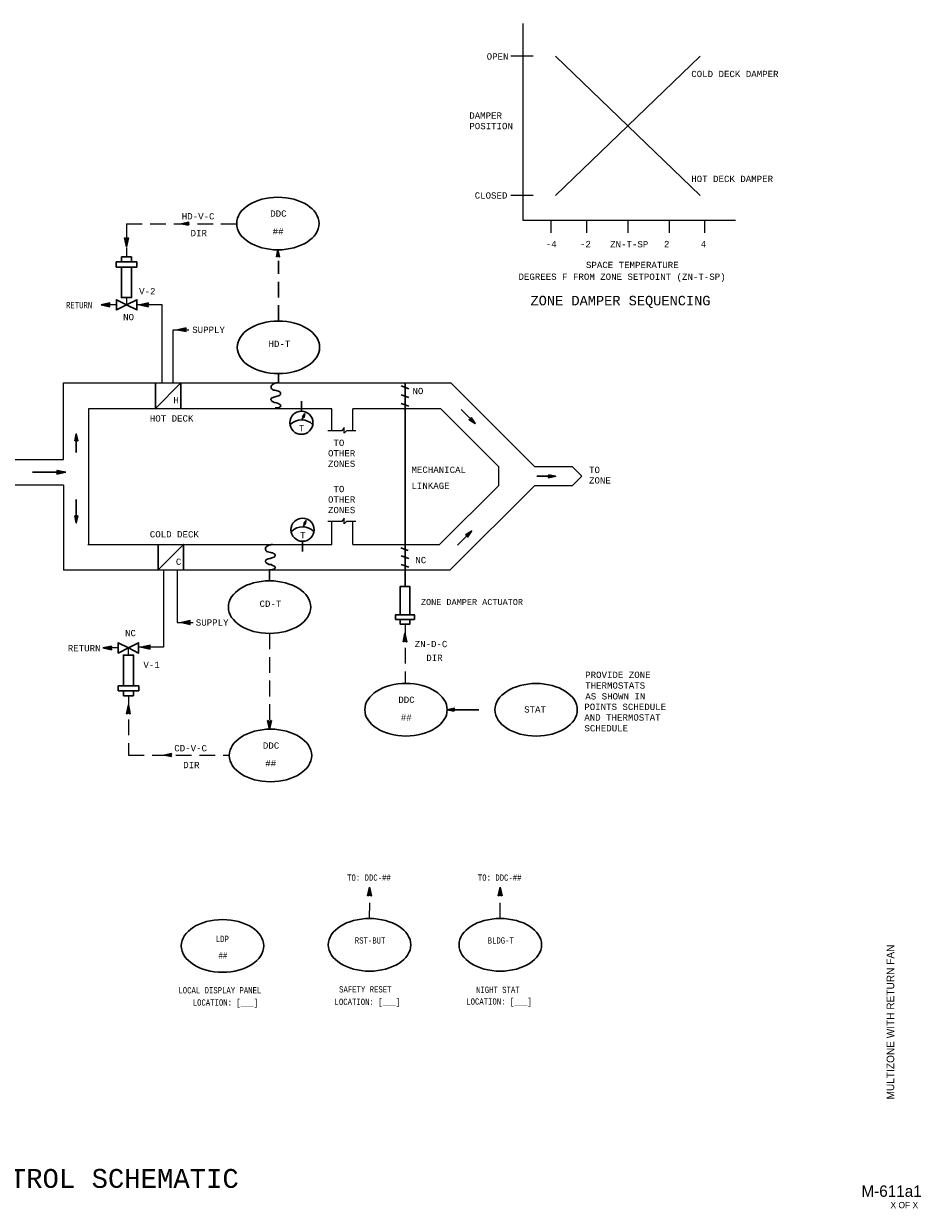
# Model space of a CAD drawing. Header units: inches. Extents: x 2.3 to 32.1, y 0.4 to 19.6.
# Tile 4 of 4: x 17.9 to 32.1, y 0.4 to 19.3. Entities that reach past the tile are written whole.
import ezdxf
from ezdxf.enums import TextEntityAlignment as Align

# ---------------------------------------------------------------- set-up
doc = ezdxf.new("R2010")
doc.units = ezdxf.units.IN
doc.header["$MEASUREMENT"] = 0
doc.linetypes.add('DASHED', pattern=[0.75, 0.5, -0.25])
doc.linetypes.add('HIDDEN', pattern=[0.375, 0.25, -0.125])
for name, color, linetype, lineweight in [('G-ANNO-DATA', 7, 'Continuous', 0), ('M-ANNO-SYMB', 6, 'Continuous', 30), ('M-ANNO-TEXT', 2, 'Continuous', 30), ('M-DIAG-GRPH', 6, 'Continuous', 13), ('M-DIAG-INPD', 1, 'Continuous', 0)]:
    doc.layers.add(name, color=color, linetype=linetype, lineweight=lineweight)
doc.styles.add('CONTROLTXT', font='monotxt.shx')
doc.styles.add('Style-LOW_RES_FILLED', font='LOW_RES_FILLED.shx')

msp = doc.modelspace()

# ---------------------------------------------------------------- linework, layer by layer
at = {"layer": 'M-ANNO-SYMB', "linetype": 'Continuous'}
for p, q in [((20.422, 16.092), (20.416, 16.085)), ((20.422, 16.084), (20.416, 16.09)), ((20.444, 16.096), (20.43, 16.082)), ((20.444, 16.079), (20.43, 16.093)), ((20.465, 16.101), (20.443, 16.079)), ((20.465, 16.075), (20.443, 16.096)), ((20.487, 16.106), (20.457, 16.076)), ((20.487, 16.07), (20.457, 16.099)), ((20.508, 16.11), (20.471, 16.073)), ((20.508, 16.065), (20.471, 16.102)), ((20.503, 16.088), (20.485, 16.105)), ((20.503, 16.088), (20.485, 16.07)), ((20.508, 16.099), (20.499, 16.108)), ((20.508, 16.076), (20.499, 16.067)), ((20.514, 16.11), (20.513, 16.111)), ((20.514, 16.065), (20.513, 16.065)), ((19.529, 15.847), (19.499, 15.862)), ((19.499, 15.862), (19.529, 15.721)), ((19.548, 15.812), (19.499, 15.861)), ((19.503, 15.86), (19.5, 15.857)), ((19.51, 15.856), (19.502, 15.848)), ((19.546, 15.803), (19.502, 15.847)), ((19.517, 15.853), (19.504, 15.839)), ((19.545, 15.794), (19.505, 15.834)), ((19.524, 15.849), (19.506, 15.831)), ((19.535, 15.85), (19.508, 15.822)), ((19.543, 15.785), (19.508, 15.82)), ((19.556, 15.86), (19.509, 15.813)), ((19.557, 15.85), (19.511, 15.805)), ((19.554, 15.836), (19.513, 15.796)), ((19.551, 15.823), (19.515, 15.787)), ((19.548, 15.809), (19.517, 15.778)), ((19.55, 15.82), (19.519, 15.852)), ((19.559, 15.862), (19.529, 15.847)), ((19.529, 15.721), (19.559, 15.862)), ((19.552, 15.829), (19.533, 15.848)), ((19.554, 15.838), (19.54, 15.852)), ((19.556, 15.847), (19.547, 15.855)), ((19.558, 15.855), (19.554, 15.859)), ((19.541, 15.777), (19.511, 15.807)), ((19.539, 15.768), (19.514, 15.793)), ((19.537, 15.759), (19.517, 15.78)), ((19.545, 15.796), (19.519, 15.769)), ((19.535, 15.75), (19.52, 15.766)), ((19.542, 15.782), (19.521, 15.761)), ((19.533, 15.742), (19.522, 15.753)), ((19.539, 15.769), (19.523, 15.752)), ((19.536, 15.755), (19.524, 15.743)), ((19.532, 15.733), (19.525, 15.739)), ((19.533, 15.742), (19.526, 15.735)), ((19.531, 15.728), (19.528, 15.726)), ((19.53, 15.724), (19.528, 15.726)), ((21.919, 15.611), (21.941, 15.634)), ((21.923, 15.633), (21.938, 15.647)), ((21.946, 15.611), (21.924, 15.634)), ((21.941, 15.633), (21.927, 15.647)), ((21.928, 15.654), (21.935, 15.661)), ((21.936, 15.654), (21.93, 15.661)), ((19.367, 15.401), (19.367, 15.482)), ((19.367, 15.482), (19.61, 15.482)), ((19.448, 15.482), (19.448, 15.563)), ((19.448, 15.563), (19.61, 15.563)), ((19.61, 15.563), (19.61, 15.482)), ((19.61, 15.482), (19.691, 15.482)), ((19.691, 15.482), (19.691, 15.401)), ((21.91, 15.563), (21.909, 15.564)), ((21.91, 15.569), (21.947, 15.606)), ((21.921, 15.569), (21.912, 15.578)), ((21.914, 15.59), (21.944, 15.62)), ((21.932, 15.574), (21.915, 15.592)), ((21.955, 15.569), (21.918, 15.606)), ((21.95, 15.59), (21.921, 15.62)), ((21.932, 15.574), (21.95, 15.592)), ((21.943, 15.569), (21.953, 15.578)), ((21.955, 15.563), (21.956, 15.564)), ((19.691, 15.401), (19.367, 15.401)), ((19.124, 14.801), (19.264, 14.831)), ((19.264, 14.771), (19.124, 14.801)), ((19.127, 14.802), (19.129, 14.8)), ((19.131, 14.803), (19.129, 14.8)), ((19.136, 14.804), (19.142, 14.797)), ((19.145, 14.805), (19.138, 14.798)), ((19.145, 14.805), (19.156, 14.794)), ((19.158, 14.808), (19.146, 14.796)), ((19.153, 14.807), (19.169, 14.792)), ((19.172, 14.811), (19.155, 14.795)), ((19.162, 14.809), (19.183, 14.789)), ((19.185, 14.814), (19.164, 14.793)), ((19.171, 14.811), (19.196, 14.786)), ((19.199, 14.817), (19.172, 14.791)), ((19.18, 14.813), (19.21, 14.783)), ((19.212, 14.82), (19.181, 14.789)), ((19.188, 14.815), (19.223, 14.78)), ((19.226, 14.823), (19.19, 14.787)), ((19.197, 14.817), (19.237, 14.777)), ((19.239, 14.826), (19.199, 14.785)), ((19.206, 14.818), (19.25, 14.774)), ((19.253, 14.829), (19.207, 14.783)), ((19.214, 14.82), (19.264, 14.771)), ((19.263, 14.828), (19.216, 14.781)), ((19.223, 14.822), (19.255, 14.791)), ((19.252, 14.807), (19.225, 14.78)), ((19.232, 14.824), (19.251, 14.805)), ((19.252, 14.796), (19.234, 14.778)), ((19.241, 14.826), (19.255, 14.812)), ((19.255, 14.789), (19.242, 14.776)), ((19.264, 14.831), (19.249, 14.801)), ((19.249, 14.828), (19.258, 14.819)), ((19.249, 14.801), (19.264, 14.771)), ((19.259, 14.782), (19.251, 14.774)), ((19.258, 14.83), (19.262, 14.826)), ((19.263, 14.775), (19.26, 14.772)), ((19.737, 14.801), (19.877, 14.831)), ((19.877, 14.771), (19.737, 14.801)), ((19.739, 14.802), (19.741, 14.8)), ((19.743, 14.803), (19.741, 14.8)), ((19.748, 14.804), (19.754, 14.797)), ((19.757, 14.805), (19.75, 14.798)), ((19.757, 14.805), (19.768, 14.794)), ((19.77, 14.808), (19.758, 14.796)), ((19.765, 14.807), (19.781, 14.792)), ((19.784, 14.811), (19.767, 14.795)), ((19.774, 14.809), (19.795, 14.789)), ((19.797, 14.814), (19.776, 14.793)), ((19.783, 14.811), (19.808, 14.786)), ((19.811, 14.817), (19.785, 14.791)), ((19.792, 14.813), (19.822, 14.783)), ((19.824, 14.82), (19.793, 14.789)), ((19.8, 14.815), (19.835, 14.78)), ((19.838, 14.823), (19.802, 14.787)), ((19.809, 14.817), (19.849, 14.777)), ((19.851, 14.826), (19.811, 14.785)), ((19.818, 14.818), (19.862, 14.774)), ((19.865, 14.829), (19.82, 14.783)), ((19.827, 14.82), (19.876, 14.771)), ((19.875, 14.828), (19.828, 14.781)), ((19.835, 14.822), (19.867, 14.791)), ((19.865, 14.807), (19.837, 14.78)), ((19.844, 14.824), (19.864, 14.805)), ((19.864, 14.796), (19.846, 14.778)), ((19.853, 14.826), (19.867, 14.812)), ((19.868, 14.789), (19.855, 14.776)), ((19.877, 14.831), (19.862, 14.801)), ((19.862, 14.828), (19.871, 14.819)), ((19.862, 14.801), (19.877, 14.771)), ((19.871, 14.782), (19.863, 14.774)), ((19.87, 14.83), (19.874, 14.826)), ((19.875, 14.775), (19.872, 14.772)), ((20.334, 14.404), (20.474, 14.434)), ((20.474, 14.374), (20.334, 14.404)), ((20.337, 14.405), (20.338, 14.403)), ((20.341, 14.405), (20.339, 14.403)), ((20.346, 14.406), (20.352, 14.4)), ((20.354, 14.408), (20.347, 14.401)), ((20.354, 14.408), (20.365, 14.397)), ((20.368, 14.411), (20.356, 14.399)), ((20.363, 14.41), (20.379, 14.394)), ((20.381, 14.414), (20.365, 14.397)), ((20.372, 14.412), (20.392, 14.391)), ((20.395, 14.417), (20.373, 14.396)), ((20.381, 14.414), (20.406, 14.389)), ((20.408, 14.42), (20.382, 14.394)), ((20.389, 14.416), (20.419, 14.386)), ((20.422, 14.423), (20.391, 14.392)), ((20.398, 14.418), (20.433, 14.383)), ((20.435, 14.426), (20.4, 14.39)), ((20.407, 14.419), (20.446, 14.38)), ((20.449, 14.429), (20.408, 14.388)), ((20.415, 14.421), (20.46, 14.377)), ((20.462, 14.431), (20.417, 14.386)), ((20.424, 14.423), (20.473, 14.374)), ((20.473, 14.431), (20.426, 14.384)), ((20.433, 14.425), (20.464, 14.394)), ((20.462, 14.41), (20.435, 14.382)), ((20.442, 14.427), (20.461, 14.408)), ((20.462, 14.399), (20.443, 14.381)), ((20.45, 14.429), (20.465, 14.415)), ((20.465, 14.392), (20.452, 14.379)), ((20.474, 14.434), (20.459, 14.404)), ((20.459, 14.431), (20.468, 14.422)), ((20.459, 14.404), (20.474, 14.374)), ((20.469, 14.385), (20.461, 14.377)), ((20.468, 14.433), (20.472, 14.429)), ((20.472, 14.378), (20.47, 14.375)), ((19.988, 13.559), (19.988, 13.15)), ((23.951, 13.567), (23.951, 13.271)), ((23.891, 13.511), (24.01, 13.467)), ((23.891, 13.372), (24.01, 13.329)), ((23.891, 13.233), (24.01, 13.189)), ((22.324, 13.023), (22.361, 13.073)), ((22.352, 13.034), (22.324, 13.023)), ((22.338, 13.023), (22.324, 13.023)), ((22.329, 13.023), (22.327, 13.027)), ((22.353, 13.038), (22.328, 13.028)), ((22.332, 13.023), (22.33, 13.031)), ((22.354, 13.041), (22.331, 13.033)), ((22.336, 13.023), (22.332, 13.034)), ((22.351, 13.03), (22.333, 13.023)), ((22.34, 13.021), (22.334, 13.037)), ((22.355, 13.045), (22.335, 13.037)), ((22.347, 13.013), (22.336, 13.04)), ((22.355, 13.049), (22.338, 13.042)), ((22.348, 13.012), (22.338, 13.023)), ((22.349, 13.017), (22.339, 13.043)), ((22.351, 13.026), (22.339, 13.022)), ((22.35, 13.023), (22.341, 13.046)), ((22.356, 13.053), (22.342, 13.047)), ((22.35, 13.022), (22.342, 13.019)), ((22.351, 13.029), (22.343, 13.049)), ((22.349, 13.018), (22.344, 13.017)), ((22.357, 13.057), (22.345, 13.052)), ((22.352, 13.035), (22.346, 13.053)), ((22.348, 13.015), (22.346, 13.014)), ((22.361, 13.073), (22.348, 13.012)), ((22.354, 13.041), (22.348, 13.056)), ((22.358, 13.06), (22.349, 13.057)), ((22.355, 13.046), (22.35, 13.059)), ((22.359, 13.064), (22.352, 13.062)), ((22.356, 13.052), (22.353, 13.062)), ((22.357, 13.058), (22.355, 13.065)), ((24.997, 12.995), (25.01, 12.995)), ((25.002, 13.007), (25.003, 13.007)), ((25.005, 13.003), (25.005, 12.951)), ((24.97, 12.975), (24.97, 12.974)), ((24.974, 12.971), (25.026, 12.971)), ((24.982, 12.979), (24.982, 12.966)), ((24.992, 12.959), (25.034, 12.959)), ((24.993, 12.983), (24.993, 12.958)), ((24.993, 12.983), (25.018, 12.983)), ((25.01, 12.947), (25.041, 12.947)), ((25.017, 12.985), (25.017, 12.943)), ((25.029, 12.966), (25.029, 12.935)), ((25.029, 12.936), (25.049, 12.936)), ((25.041, 12.948), (25.041, 12.927)), ((25.047, 12.924), (25.057, 12.924)), ((25.053, 12.929), (25.053, 12.92)), ((18.708, 12.639), (18.707, 12.64)), ((18.708, 12.645), (18.745, 12.682)), ((18.719, 12.645), (18.71, 12.654)), ((18.712, 12.666), (18.742, 12.696)), ((18.73, 12.651), (18.713, 12.668)), ((18.753, 12.645), (18.716, 12.682)), ((18.717, 12.688), (18.739, 12.71)), ((18.748, 12.666), (18.719, 12.696)), ((18.722, 12.709), (18.736, 12.724)), ((18.744, 12.688), (18.722, 12.71)), ((18.739, 12.709), (18.725, 12.724)), ((18.726, 12.731), (18.733, 12.737)), ((18.735, 12.731), (18.728, 12.737)), ((18.73, 12.651), (18.748, 12.668)), ((18.742, 12.645), (18.751, 12.654)), ((18.753, 12.639), (18.754, 12.64)), ((18.037, 12.14), (18.482, 12.14)), ((18.118, 12.14), (18.563, 12.14)), ((18.438, 12.14), (18.423, 12.17)), ((18.423, 12.17), (18.563, 12.14)), ((18.423, 12.11), (18.438, 12.14)), ((18.563, 12.14), (18.423, 12.11)), ((18.473, 12.121), (18.424, 12.17)), ((18.425, 12.166), (18.428, 12.169)), ((18.425, 12.113), (18.472, 12.16)), ((18.43, 12.111), (18.426, 12.115)), ((18.429, 12.159), (18.437, 12.167)), ((18.438, 12.113), (18.429, 12.122)), ((18.432, 12.152), (18.445, 12.165)), ((18.465, 12.119), (18.433, 12.15)), ((18.447, 12.115), (18.433, 12.129)), ((18.435, 12.134), (18.463, 12.162)), ((18.435, 12.113), (18.48, 12.158)), ((18.436, 12.145), (18.454, 12.164)), ((18.456, 12.117), (18.436, 12.137)), ((18.482, 12.123), (18.438, 12.167)), ((18.449, 12.115), (18.489, 12.156)), ((18.491, 12.125), (18.451, 12.164)), ((18.462, 12.118), (18.498, 12.154)), ((18.5, 12.126), (18.465, 12.161)), ((18.476, 12.121), (18.507, 12.152)), ((18.508, 12.128), (18.478, 12.158)), ((18.489, 12.124), (18.515, 12.15)), ((18.517, 12.13), (18.492, 12.156)), ((18.503, 12.127), (18.524, 12.149)), ((18.526, 12.132), (18.505, 12.153)), ((18.516, 12.13), (18.533, 12.147)), ((18.534, 12.134), (18.519, 12.15)), ((18.53, 12.133), (18.541, 12.145)), ((18.543, 12.136), (18.532, 12.147)), ((18.543, 12.136), (18.55, 12.143)), ((18.552, 12.138), (18.546, 12.144)), ((18.557, 12.139), (18.559, 12.141)), ((18.561, 12.14), (18.559, 12.141)), ((26.229, 12.098), (26.231, 12.099)), ((26.229, 12.053), (26.231, 12.052)), ((26.235, 12.098), (26.272, 12.061)), ((26.235, 12.087), (26.244, 12.096)), ((26.235, 12.053), (26.272, 12.09)), ((26.235, 12.064), (26.244, 12.055)), ((26.241, 12.076), (26.258, 12.093)), ((26.241, 12.076), (26.258, 12.058)), ((26.257, 12.094), (26.286, 12.064)), ((26.257, 12.058), (26.286, 12.087)), ((26.278, 12.089), (26.3, 12.067)), ((26.278, 12.062), (26.3, 12.084)), ((26.3, 12.084), (26.314, 12.07)), ((26.3, 12.067), (26.314, 12.081)), ((26.321, 12.08), (26.328, 12.073)), ((26.321, 12.072), (26.328, 12.078)), ((18.708, 11.447), (18.707, 11.446)), ((18.708, 11.442), (18.745, 11.405)), ((18.719, 11.442), (18.71, 11.432)), ((18.712, 11.42), (18.742, 11.391)), ((18.73, 11.436), (18.713, 11.419)), ((18.753, 11.442), (18.716, 11.405)), ((18.717, 11.399), (18.739, 11.377)), ((18.748, 11.42), (18.719, 11.391)), ((18.744, 11.399), (18.722, 11.377)), ((18.722, 11.377), (18.736, 11.363)), ((18.739, 11.377), (18.725, 11.363)), ((18.726, 11.356), (18.733, 11.349)), ((18.735, 11.356), (18.728, 11.349)), ((18.73, 11.436), (18.748, 11.419)), ((18.742, 11.442), (18.751, 11.432)), ((18.753, 11.447), (18.754, 11.446)), ((22.342, 11.324), (22.379, 11.374)), ((22.357, 11.325), (22.342, 11.324)), ((22.371, 11.335), (22.343, 11.324)), ((22.372, 11.339), (22.346, 11.329)), ((22.348, 11.324), (22.346, 11.329)), ((22.351, 11.325), (22.348, 11.332)), ((22.372, 11.343), (22.35, 11.334)), ((22.354, 11.325), (22.35, 11.335)), ((22.37, 11.331), (22.352, 11.325)), ((22.373, 11.347), (22.353, 11.339)), ((22.359, 11.323), (22.353, 11.338)), ((22.365, 11.315), (22.355, 11.342)), ((22.374, 11.35), (22.357, 11.344)), ((22.367, 11.319), (22.357, 11.345)), ((22.366, 11.313), (22.357, 11.325)), ((22.369, 11.328), (22.358, 11.323)), ((22.375, 11.354), (22.36, 11.349)), ((22.369, 11.324), (22.36, 11.348)), ((22.368, 11.324), (22.36, 11.321)), ((22.37, 11.33), (22.362, 11.351)), ((22.368, 11.32), (22.362, 11.318)), ((22.376, 11.358), (22.364, 11.354)), ((22.371, 11.336), (22.364, 11.354)), ((22.367, 11.316), (22.365, 11.315)), ((22.379, 11.374), (22.366, 11.313)), ((22.377, 11.362), (22.367, 11.358)), ((22.372, 11.342), (22.367, 11.357)), ((22.374, 11.348), (22.369, 11.36)), ((22.377, 11.366), (22.371, 11.363)), ((22.375, 11.354), (22.371, 11.364)), ((22.376, 11.36), (22.373, 11.367)), ((24.912, 11.145), (24.912, 11.146)), ((24.915, 11.148), (24.968, 11.148)), ((24.924, 11.141), (24.924, 11.154)), ((24.934, 11.161), (24.976, 11.161)), ((24.935, 11.137), (24.935, 11.162)), ((24.935, 11.137), (24.96, 11.137)), ((24.939, 11.125), (24.952, 11.125)), ((24.943, 11.113), (24.945, 11.113)), ((24.947, 11.117), (24.947, 11.169)), ((24.952, 11.173), (24.983, 11.173)), ((24.959, 11.135), (24.959, 11.177)), ((24.971, 11.185), (24.991, 11.185)), ((24.971, 11.154), (24.971, 11.185)), ((24.983, 11.172), (24.983, 11.193)), ((24.989, 11.197), (24.999, 11.197)), ((24.995, 11.191), (24.995, 11.2)), ((20.03, 10.993), (20.03, 10.585)), ((23.883, 10.94), (24.002, 10.897)), ((23.891, 10.812), (24.01, 10.768)), ((23.951, 10.89), (23.951, 10.594)), ((23.891, 10.675), (24.01, 10.632)), ((20.539, 9.784), (20.399, 9.754)), ((20.399, 9.754), (20.539, 9.724)), ((20.402, 9.753), (20.403, 9.754)), ((20.406, 9.752), (20.403, 9.754)), ((20.41, 9.751), (20.417, 9.757)), ((20.419, 9.749), (20.412, 9.756)), ((20.419, 9.749), (20.43, 9.76)), ((20.433, 9.746), (20.421, 9.758)), ((20.428, 9.747), (20.444, 9.763)), ((20.446, 9.743), (20.43, 9.76)), ((20.437, 9.746), (20.457, 9.766)), ((20.46, 9.741), (20.438, 9.762)), ((20.445, 9.744), (20.471, 9.769)), ((20.473, 9.738), (20.447, 9.764)), ((20.454, 9.742), (20.484, 9.772)), ((20.487, 9.735), (20.456, 9.766)), ((20.463, 9.74), (20.498, 9.775)), ((20.5, 9.732), (20.465, 9.768)), ((20.472, 9.738), (20.511, 9.778)), ((20.514, 9.729), (20.473, 9.769)), ((20.48, 9.736), (20.525, 9.78)), ((20.527, 9.726), (20.482, 9.771)), ((20.489, 9.734), (20.538, 9.783)), ((20.538, 9.726), (20.491, 9.773)), ((20.498, 9.732), (20.529, 9.764)), ((20.527, 9.747), (20.5, 9.775)), ((20.507, 9.731), (20.526, 9.75)), ((20.527, 9.759), (20.508, 9.777)), ((20.515, 9.729), (20.53, 9.743)), ((20.53, 9.766), (20.517, 9.779)), ((20.524, 9.754), (20.539, 9.784)), ((20.539, 9.724), (20.524, 9.754)), ((20.524, 9.727), (20.533, 9.736)), ((20.534, 9.773), (20.526, 9.781)), ((20.533, 9.725), (20.537, 9.729)), ((20.537, 9.78), (20.535, 9.783)), ((19.153, 9.35), (19.293, 9.38)), ((19.293, 9.32), (19.153, 9.35)), ((19.155, 9.35), (19.157, 9.349)), ((19.159, 9.351), (19.157, 9.349)), ((19.164, 9.352), (19.17, 9.346)), ((19.173, 9.354), (19.166, 9.347)), ((19.173, 9.354), (19.184, 9.343)), ((19.186, 9.357), (19.175, 9.345)), ((19.182, 9.356), (19.197, 9.34)), ((19.2, 9.36), (19.183, 9.343)), ((19.19, 9.358), (19.211, 9.337)), ((19.213, 9.363), (19.192, 9.341)), ((19.199, 9.36), (19.224, 9.334)), ((19.227, 9.366), (19.201, 9.34)), ((19.208, 9.362), (19.238, 9.332)), ((19.24, 9.369), (19.209, 9.338)), ((19.216, 9.363), (19.251, 9.329)), ((19.254, 9.372), (19.218, 9.336)), ((19.225, 9.365), (19.265, 9.326)), ((19.267, 9.374), (19.227, 9.334)), ((19.234, 9.367), (19.278, 9.323)), ((19.281, 9.377), (19.236, 9.332)), ((19.243, 9.369), (19.292, 9.32)), ((19.291, 9.377), (19.244, 9.33)), ((19.251, 9.371), (19.283, 9.34)), ((19.281, 9.356), (19.253, 9.328)), ((19.26, 9.373), (19.28, 9.353)), ((19.28, 9.345), (19.262, 9.326)), ((19.269, 9.375), (19.283, 9.361)), ((19.284, 9.338), (19.271, 9.325)), ((19.293, 9.38), (19.278, 9.35)), ((19.278, 9.377), (19.287, 9.368)), ((19.278, 9.35), (19.293, 9.32)), ((19.287, 9.331), (19.279, 9.323)), ((19.286, 9.378), (19.29, 9.375)), ((19.291, 9.324), (19.288, 9.321)), ((19.902, 9.392), (19.762, 9.362)), ((19.762, 9.362), (19.902, 9.332)), ((19.765, 9.361), (19.766, 9.363)), ((19.769, 9.36), (19.766, 9.363)), ((19.773, 9.359), (19.78, 9.366)), ((19.782, 9.357), (19.775, 9.365)), ((19.782, 9.357), (19.793, 9.368)), ((19.796, 9.355), (19.784, 9.366)), ((19.791, 9.356), (19.807, 9.371)), ((19.809, 9.352), (19.793, 9.368)), ((19.8, 9.354), (19.82, 9.374)), ((19.823, 9.349), (19.801, 9.37)), ((19.808, 9.352), (19.834, 9.377)), ((19.836, 9.346), (19.81, 9.372)), ((19.817, 9.35), (19.847, 9.38)), ((19.85, 9.343), (19.819, 9.374)), ((19.826, 9.348), (19.861, 9.383)), ((19.863, 9.34), (19.828, 9.376)), ((19.835, 9.346), (19.874, 9.386)), ((19.877, 9.337), (19.836, 9.378)), ((19.843, 9.344), (19.888, 9.389)), ((19.89, 9.334), (19.845, 9.38)), ((19.852, 9.343), (19.901, 9.392)), ((19.901, 9.334), (19.854, 9.381)), ((19.861, 9.341), (19.892, 9.372)), ((19.89, 9.356), (19.862, 9.383)), ((19.87, 9.339), (19.889, 9.358)), ((19.89, 9.367), (19.871, 9.385)), ((19.878, 9.337), (19.892, 9.351)), ((19.893, 9.374), (19.88, 9.387)), ((19.887, 9.362), (19.902, 9.392)), ((19.902, 9.332), (19.887, 9.362)), ((19.887, 9.335), (19.896, 9.344)), ((19.897, 9.381), (19.889, 9.389)), ((19.896, 9.333), (19.9, 9.337)), ((19.9, 9.388), (19.897, 9.391)), ((19.399, 8.75), (19.723, 8.75)), ((19.399, 8.669), (19.399, 8.75)), ((19.48, 8.669), (19.399, 8.669)), ((19.723, 8.669), (19.48, 8.669)), ((19.48, 8.669), (19.48, 8.588)), ((19.642, 8.669), (19.642, 8.588)), ((19.723, 8.75), (19.723, 8.669)), ((19.642, 8.588), (19.48, 8.588)), ((24.64, 8.372), (24.633, 8.365)), ((24.64, 8.363), (24.633, 8.37)), ((24.661, 8.376), (24.647, 8.362)), ((24.661, 8.359), (24.647, 8.373)), ((24.683, 8.381), (24.66, 8.359)), ((24.683, 8.355), (24.66, 8.376)), ((24.704, 8.386), (24.674, 8.356)), ((24.704, 8.35), (24.674, 8.379)), ((24.725, 8.39), (24.688, 8.353)), ((24.725, 8.345), (24.688, 8.382)), ((24.72, 8.368), (24.702, 8.385)), ((24.72, 8.368), (24.702, 8.35)), ((24.725, 8.379), (24.716, 8.388)), ((24.725, 8.356), (24.716, 8.347)), ((24.731, 8.39), (24.73, 8.391)), ((24.731, 8.345), (24.73, 8.344)), ((21.769, 8.196), (21.799, 8.056)), ((21.799, 8.181), (21.769, 8.196)), ((21.818, 8.146), (21.769, 8.195)), ((21.773, 8.194), (21.77, 8.191)), ((21.78, 8.191), (21.772, 8.183)), ((21.817, 8.137), (21.772, 8.182)), ((21.787, 8.187), (21.774, 8.174)), ((21.815, 8.128), (21.775, 8.168)), ((21.794, 8.183), (21.776, 8.165)), ((21.805, 8.184), (21.778, 8.156)), ((21.813, 8.12), (21.778, 8.155)), ((21.827, 8.195), (21.78, 8.148)), ((21.827, 8.184), (21.781, 8.139)), ((21.811, 8.111), (21.781, 8.141)), ((21.824, 8.171), (21.783, 8.13)), ((21.809, 8.102), (21.784, 8.128)), ((21.821, 8.157), (21.785, 8.121)), ((21.818, 8.144), (21.787, 8.113)), ((21.807, 8.094), (21.787, 8.114)), ((21.82, 8.155), (21.789, 8.186)), ((21.815, 8.13), (21.789, 8.104)), ((21.805, 8.085), (21.79, 8.101)), ((21.812, 8.117), (21.791, 8.095)), ((21.809, 8.103), (21.793, 8.086)), ((21.799, 8.056), (21.829, 8.196)), ((21.829, 8.196), (21.799, 8.181)), ((21.822, 8.163), (21.803, 8.183)), ((21.824, 8.172), (21.81, 8.186)), ((21.826, 8.181), (21.817, 8.19)), ((21.828, 8.19), (21.824, 8.193)), ((21.804, 8.076), (21.793, 8.087)), ((21.806, 8.09), (21.795, 8.078)), ((21.802, 8.067), (21.795, 8.074)), ((21.804, 8.076), (21.796, 8.069)), ((21.801, 8.063), (21.798, 8.06)), ((21.8, 8.059), (21.798, 8.06)), ((20.149, 7.651), (20.143, 7.644)), ((20.149, 7.643), (20.143, 7.649)), ((20.171, 7.655), (20.157, 7.641)), ((20.171, 7.638), (20.157, 7.652)), ((20.192, 7.66), (20.17, 7.638)), ((20.192, 7.634), (20.17, 7.655)), ((20.214, 7.665), (20.184, 7.635)), ((20.214, 7.629), (20.184, 7.658)), ((20.235, 7.669), (20.198, 7.632)), ((20.235, 7.624), (20.198, 7.661)), ((20.23, 7.647), (20.212, 7.664)), ((20.23, 7.647), (20.212, 7.629)), ((20.235, 7.658), (20.226, 7.667)), ((20.235, 7.635), (20.226, 7.626)), ((20.241, 7.669), (20.24, 7.67)), ((20.241, 7.624), (20.24, 7.623)), ((23.387, 5.549), (23.357, 5.409)), ((23.359, 5.421), (23.405, 5.466)), ((23.36, 5.411), (23.407, 5.458)), ((23.362, 5.435), (23.403, 5.475)), ((23.365, 5.448), (23.401, 5.484)), ((23.368, 5.462), (23.399, 5.493)), ((23.368, 5.459), (23.417, 5.41)), ((23.37, 5.468), (23.414, 5.424)), ((23.371, 5.475), (23.397, 5.501)), ((23.371, 5.477), (23.411, 5.437)), ((23.373, 5.486), (23.408, 5.451)), ((23.374, 5.489), (23.395, 5.51)), ((23.375, 5.494), (23.405, 5.464)), ((23.377, 5.502), (23.393, 5.519)), ((23.377, 5.503), (23.402, 5.478)), ((23.379, 5.512), (23.399, 5.491)), ((23.38, 5.516), (23.392, 5.528)), ((23.381, 5.52), (23.396, 5.505)), ((23.383, 5.529), (23.39, 5.536)), ((23.383, 5.529), (23.394, 5.518)), ((23.384, 5.538), (23.391, 5.532)), ((23.385, 5.543), (23.388, 5.545)), ((23.386, 5.547), (23.388, 5.545)), ((23.417, 5.409), (23.387, 5.549)), ((25.461, 5.549), (25.431, 5.409)), ((25.434, 5.421), (25.479, 5.466)), ((25.434, 5.411), (25.481, 5.458)), ((25.437, 5.435), (25.477, 5.475)), ((25.44, 5.448), (25.475, 5.484)), ((25.442, 5.459), (25.491, 5.41)), ((25.443, 5.462), (25.474, 5.493)), ((25.444, 5.468), (25.488, 5.424)), ((25.446, 5.475), (25.472, 5.501)), ((25.446, 5.477), (25.485, 5.437)), ((25.448, 5.489), (25.47, 5.51)), ((25.448, 5.486), (25.483, 5.451)), ((25.45, 5.494), (25.48, 5.464)), ((25.451, 5.502), (25.468, 5.519)), ((25.452, 5.503), (25.477, 5.478)), ((25.453, 5.512), (25.474, 5.491)), ((25.454, 5.516), (25.466, 5.528)), ((25.455, 5.52), (25.471, 5.505)), ((25.457, 5.529), (25.464, 5.536)), ((25.457, 5.529), (25.468, 5.518)), ((25.459, 5.538), (25.465, 5.532)), ((25.46, 5.543), (25.462, 5.545)), ((25.491, 5.409), (25.461, 5.549)), ((25.461, 5.547), (25.462, 5.545)), ((23.357, 5.409), (23.387, 5.424)), ((23.358, 5.416), (23.362, 5.412)), ((23.36, 5.424), (23.369, 5.415)), ((23.362, 5.433), (23.376, 5.419)), ((23.364, 5.442), (23.383, 5.422)), ((23.366, 5.451), (23.397, 5.419)), ((23.381, 5.421), (23.408, 5.449)), ((23.387, 5.424), (23.417, 5.409)), ((23.392, 5.422), (23.41, 5.44)), ((23.399, 5.418), (23.412, 5.431)), ((23.406, 5.415), (23.414, 5.423)), ((23.413, 5.411), (23.416, 5.414)), ((25.431, 5.409), (25.461, 5.424)), ((25.433, 5.416), (25.437, 5.412)), ((25.435, 5.424), (25.444, 5.415)), ((25.437, 5.433), (25.451, 5.419)), ((25.438, 5.442), (25.458, 5.422)), ((25.44, 5.451), (25.472, 5.419)), ((25.455, 5.421), (25.483, 5.449)), ((25.461, 5.424), (25.491, 5.409)), ((25.466, 5.422), (25.485, 5.44)), ((25.474, 5.418), (25.487, 5.431)), ((25.481, 5.415), (25.489, 5.423)), ((25.488, 5.411), (25.49, 5.414))]:
    msp.add_line(p, q, dxfattribs=at)
at = {"layer": 'M-ANNO-SYMB', "linetype": 'HIDDEN'}
msp.add_line((21.941, 14.543), (21.941, 15.497), dxfattribs=at)
at = {"layer": 'M-ANNO-SYMB'}
for p, q in [((21.94, 13.708), (21.94, 13.568)), ((23.951, 13.271), (23.951, 10.89)), ((22.314, 12.969), (22.336, 13.018)), ((22.333, 11.27), (22.354, 11.319)), ((21.8, 10.592), (21.8, 10.416)), ((23.951, 10.594), (23.951, 10.326)), ((23.968, 9.494), (23.919, 9.445)), ((23.922, 9.446), (23.92, 9.449)), ((23.929, 9.45), (23.921, 9.458)), ((23.966, 9.503), (23.922, 9.459)), ((23.936, 9.453), (23.923, 9.467)), ((23.964, 9.512), (23.925, 9.472)), ((23.944, 9.457), (23.925, 9.475)), ((23.962, 9.521), (23.927, 9.486)), ((23.955, 9.456), (23.927, 9.484)), ((23.976, 9.446), (23.929, 9.493)), ((23.96, 9.529), (23.93, 9.499)), ((23.976, 9.456), (23.931, 9.501)), ((23.958, 9.538), (23.933, 9.513)), ((23.973, 9.47), (23.933, 9.51)), ((23.97, 9.483), (23.935, 9.519)), ((23.957, 9.547), (23.936, 9.526)), ((23.967, 9.497), (23.936, 9.528)), ((23.964, 9.51), (23.938, 9.536)), ((23.97, 9.486), (23.938, 9.454)), ((23.955, 9.556), (23.939, 9.54)), ((23.962, 9.524), (23.94, 9.545)), ((23.953, 9.564), (23.942, 9.553)), ((23.959, 9.537), (23.942, 9.554)), ((23.956, 9.551), (23.944, 9.563)), ((23.951, 9.573), (23.945, 9.567)), ((23.953, 9.564), (23.946, 9.571)), ((23.949, 9.582), (23.948, 9.58)), ((23.95, 9.578), (23.948, 9.58)), ((23.972, 9.477), (23.952, 9.458)), ((23.973, 9.468), (23.959, 9.454)), ((23.975, 9.459), (23.966, 9.451)), ((23.977, 9.451), (23.973, 9.447)), ((19.578, 8.355), (19.529, 8.306)), ((19.533, 8.307), (19.53, 8.31)), ((19.576, 8.364), (19.532, 8.32)), ((19.54, 8.311), (19.532, 8.319)), ((19.547, 8.314), (19.534, 8.327)), ((19.574, 8.373), (19.535, 8.333)), ((19.554, 8.318), (19.535, 8.336)), ((19.565, 8.317), (19.537, 8.345)), ((19.572, 8.382), (19.538, 8.347)), ((19.586, 8.307), (19.539, 8.354)), ((19.571, 8.39), (19.541, 8.36)), ((19.586, 8.317), (19.541, 8.362)), ((19.569, 8.399), (19.543, 8.374)), ((19.583, 8.331), (19.543, 8.371)), ((19.581, 8.344), (19.545, 8.38)), ((19.567, 8.408), (19.546, 8.387)), ((19.578, 8.358), (19.547, 8.389)), ((19.565, 8.416), (19.549, 8.401)), ((19.575, 8.371), (19.549, 8.397)), ((19.58, 8.347), (19.549, 8.315)), ((19.572, 8.385), (19.55, 8.406)), ((19.563, 8.425), (19.552, 8.414)), ((19.569, 8.398), (19.552, 8.415)), ((19.566, 8.412), (19.554, 8.423)), ((19.561, 8.434), (19.555, 8.428)), ((19.563, 8.425), (19.556, 8.432)), ((19.559, 8.443), (19.558, 8.441)), ((19.56, 8.439), (19.558, 8.441)), ((19.582, 8.338), (19.562, 8.318)), ((19.584, 8.329), (19.57, 8.315)), ((19.586, 8.32), (19.577, 8.311)), ((19.587, 8.312), (19.584, 8.308))]:
    msp.add_line(p, q, dxfattribs=at)
at = {"layer": 'M-ANNO-SYMB', "linetype": 'DASHED'}
for p, q in [((22.305, 13.272), (22.305, 13.111)), ((22.324, 11.041), (22.324, 10.88)), ((24.62, 8.368), (25.377, 8.367))]:
    msp.add_line(p, q, dxfattribs=at)
at = {"layer": 'M-ANNO-SYMB', "linetype": 'Continuous', "flags": 128}
for points in [[(19.61, 15.401), (19.61, 14.915), (19.448, 14.915), (19.448, 15.401)], [(19.531, 14.801), (19.369, 14.882), (19.369, 14.72), (19.531, 14.801), (19.693, 14.882), (19.693, 14.72), (19.531, 14.801)], [(20.393, 13.15), (20.393, 13.559), (19.988, 13.154)], [(21.94, 13.568), (21.931, 13.563), (21.917, 13.562), (21.907, 13.56), (21.891, 13.555), (21.875, 13.551), (21.859, 13.542), (21.842, 13.53), (21.831, 13.52), (21.826, 13.507), (21.823, 13.496), (21.823, 13.482), (21.828, 13.473), (21.834, 13.465), (21.846, 13.455), (21.862, 13.447), (21.883, 13.442), (21.907, 13.439), (21.923, 13.434), (21.941, 13.429), (21.951, 13.423), (21.964, 13.418), (21.972, 13.406), (21.975, 13.398), (21.975, 13.39), (21.974, 13.38), (21.969, 13.368), (21.959, 13.359), (21.941, 13.356), (21.923, 13.35), (21.904, 13.343), (21.886, 13.34), (21.868, 13.334), (21.855, 13.329), (21.842, 13.324), (21.831, 13.317), (21.828, 13.311), (21.821, 13.303), (21.821, 13.296), (21.82, 13.295), (21.826, 13.287), (21.834, 13.277), (21.842, 13.267), (21.855, 13.261), (21.875, 13.248), (21.888, 13.248), (21.91, 13.244), (21.936, 13.231), (21.949, 13.227), (21.964, 13.218), (21.974, 13.21), (21.975, 13.204), (21.977, 13.194), (21.972, 13.183), (21.961, 13.175), (21.948, 13.167), (21.933, 13.165), (21.92, 13.163), (21.91, 13.163), (21.902, 13.163), (21.896, 13.163), (21.888, 13.163)], [(20.435, 10.585), (20.435, 10.993), (20.03, 10.588)], [(21.845, 10.993), (21.844, 10.993), (21.829, 10.991), (21.819, 10.99), (21.803, 10.985), (21.787, 10.98), (21.771, 10.972), (21.754, 10.959), (21.743, 10.949), (21.738, 10.936), (21.735, 10.925), (21.735, 10.912), (21.74, 10.902), (21.746, 10.894), (21.758, 10.884), (21.774, 10.876), (21.795, 10.871), (21.819, 10.868), (21.835, 10.863), (21.853, 10.858), (21.863, 10.852), (21.876, 10.847), (21.884, 10.836), (21.887, 10.828), (21.887, 10.82), (21.886, 10.81), (21.881, 10.797), (21.871, 10.789), (21.853, 10.786), (21.835, 10.779), (21.816, 10.773), (21.798, 10.769), (21.78, 10.763), (21.767, 10.758), (21.754, 10.753), (21.743, 10.747), (21.74, 10.74), (21.733, 10.732), (21.733, 10.726), (21.732, 10.724), (21.738, 10.716), (21.746, 10.706), (21.754, 10.696), (21.767, 10.69), (21.787, 10.677), (21.8, 10.677), (21.823, 10.674), (21.848, 10.661), (21.861, 10.656), (21.876, 10.648), (21.886, 10.639), (21.887, 10.633), (21.889, 10.623), (21.884, 10.612), (21.873, 10.604), (21.86, 10.596), (21.845, 10.594), (21.832, 10.592), (21.823, 10.592), (21.814, 10.592), (21.808, 10.592), (21.8, 10.592)], [(19.559, 9.35), (19.721, 9.269), (19.721, 9.431), (19.559, 9.35), (19.397, 9.269), (19.397, 9.431), (19.559, 9.35)], [(19.48, 8.75), (19.48, 9.236), (19.642, 9.236), (19.642, 8.75)]]:
    msp.add_lwpolyline(points, dxfattribs=at)
at = {"layer": 'M-ANNO-SYMB', "flags": 128}
for points in [[(25.064, 12.913), (24.915, 13.062), (24.84, 13.136)], [(18.73, 12.75), (18.73, 12.601), (18.73, 12.452)], [(26.34, 12.076), (26.191, 12.076), (26.043, 12.076)], [(18.73, 11.336), (18.73, 11.485), (18.73, 11.708)], [(25.006, 11.207), (24.857, 11.058), (24.782, 10.984)], [(24.025, 9.877), (24.025, 10.326), (23.876, 10.326), (23.876, 9.877)], [(23.876, 9.802), (23.876, 9.727), (24.025, 9.727), (24.025, 9.802), (24.1, 9.802), (24.1, 9.877), (23.801, 9.877), (23.801, 9.802), (24.025, 9.802)]]:
    msp.add_lwpolyline(points, dxfattribs=at)
at = {"layer": 'M-ANNO-SYMB'}
for centre in [(22.305, 12.927), (22.324, 11.228)]:
    msp.add_circle(centre, 0.184, dxfattribs=at)
for centre in [(22.306, 12.717), (22.324, 11.018)]:
    msp.add_arc(centre, 0.255, 44.3692, 134.3247, dxfattribs=at)
for centre, major_axis in [((21.932, 16.092), (0.654, 0)), ((21.94, 14.125), (0.654, 0)), ((21.8, 9.998), (0.654, 0)), ((23.966, 8.368), (0.654, 0)), ((26.032, 8.367), (0.654, 0)), ((21.815, 7.641), (0.654, 0)), ((21.054, 4.616), (0.655, 0)), ((23.388, 4.633), (0.655, 0)), ((25.463, 4.633), (0.655, 0))]:
    msp.add_ellipse(centre, major_axis=major_axis, ratio=0.638644, dxfattribs=at)
at = {"layer": 'M-ANNO-SYMB', "linetype": 'Continuous'}
for points in [[(20.515, 16.064), (20.403, 16.088), (20.515, 16.112), (20.503, 16.088)], [(21.909, 15.562), (21.932, 15.674), (21.956, 15.562), (21.932, 15.574)], [(25.002, 13.009), (25.064, 12.913), (24.968, 12.975), (24.993, 12.983)], [(18.706, 12.639), (18.73, 12.75), (18.754, 12.639), (18.73, 12.651)], [(26.229, 12.1), (26.34, 12.076), (26.229, 12.052), (26.241, 12.076)], [(18.754, 11.448), (18.73, 11.336), (18.706, 11.448), (18.73, 11.436)], [(24.91, 11.145), (25.006, 11.207), (24.944, 11.111), (24.935, 11.137)], [(24.732, 8.344), (24.62, 8.368), (24.732, 8.392), (24.72, 8.368)], [(20.242, 7.623), (20.13, 7.647), (20.242, 7.671), (20.23, 7.647)]]:
    msp.add_3dface(points, dxfattribs=at)
at = {"layer": 'M-ANNO-SYMB'}
for points in [[(23.919, 9.444), (23.949, 9.585), (23.979, 9.444), (23.949, 9.459)], [(19.529, 8.305), (19.559, 8.445), (19.589, 8.305), (19.559, 8.32)]]:
    msp.add_3dface(points, dxfattribs=at)
at = {"layer": 'M-DIAG-GRPH', "linetype": 'Continuous'}
for p, q in [((25.82, 19.267), (25.82, 16.145)), ((28.635, 16.536), (26.339, 18.748)), ((26.339, 16.536), (28.635, 18.748)), ((25.82, 16.145), (29.195, 16.145)), ((26.268, 16.145), (26.268, 15.945)), ((26.83, 16.145), (26.83, 15.945)), ((27.487, 16.145), (27.487, 15.945)), ((28.143, 16.145), (28.143, 15.945)), ((28.706, 16.145), (28.706, 15.945))]:
    msp.add_line(p, q, dxfattribs=at)
at = {"layer": 'M-DIAG-GRPH'}
for p, q in [((25.984, 18.748), (25.632, 18.748)), ((25.984, 16.536), (25.63, 16.536)), ((18.526, 12.341), (18.526, 13.559)), ((22.787, 12.801), (22.787, 13.15)), ((23.121, 12.801), (23.121, 13.15)), ((18.526, 11.933), (18.526, 10.585)), ((22.787, 10.993), (22.787, 11.36)), ((23.121, 10.993), (23.121, 11.36))]:
    msp.add_line(p, q, dxfattribs=at)
at = {"layer": 'M-DIAG-GRPH', "color": 6, "linetype": 'HIDDEN'}
for p, q in [((19.529, 16.088), (21.278, 16.088)), ((19.529, 16.088), (19.529, 15.577)), ((23.951, 9.727), (23.951, 8.786)), ((19.561, 8.588), (19.561, 7.647)), ((23.387, 5.051), (23.391, 5.468)), ((25.461, 5.051), (25.465, 5.468))]:
    msp.add_line(p, q, dxfattribs=at)
at = {"layer": 'M-DIAG-GRPH', "color": 6, "linetype": 'Continuous'}
for p, q in [((19.531, 14.915), (19.531, 14.801)), ((19.369, 14.801), (19.147, 14.801)), ((18.924, 13.15), (18.924, 10.993)), ((22.787, 13.15), (18.924, 13.15)), ((24.517, 13.15), (23.121, 13.15)), ((18.526, 11.933), (9.182, 11.933)), ((24.664, 10.585), (18.526, 10.585)), ((19.397, 9.35), (19.176, 9.35)), ((19.559, 9.236), (19.559, 9.35))]:
    msp.add_line(p, q, dxfattribs=at)
at = {"layer": 'M-DIAG-GRPH', "linetype": 'HIDDEN'}
for p, q in [((21.8, 9.58), (21.8, 8.059)), ((19.561, 7.647), (21.161, 7.647))]:
    msp.add_line(p, q, dxfattribs=at)
at = {"layer": 'M-DIAG-GRPH', "color": 6, "linetype": 'Continuous', "flags": 128}
for points in [[(20.093, 13.559), (20.093, 14.801), (19.693, 14.801)], [(20.268, 13.559), (20.268, 14.403), (20.521, 14.403)], [(18.526, 13.559), (24.681, 13.559)], [(10.27, 12.341), (18.526, 12.341)], [(18.913, 10.993), (22.787, 10.993)], [(23.121, 10.993), (24.5, 10.993)], [(20.118, 10.585), (20.118, 9.362), (19.718, 9.362)], [(20.333, 10.585), (20.333, 9.754), (20.586, 9.754)]]:
    msp.add_lwpolyline(points, dxfattribs=at)
at = {"layer": 'M-DIAG-GRPH', "linetype": 'Continuous', "flags": 128}
for points in [[(24.664, 10.585), (26.011, 11.932), (26.607, 11.932), (26.756, 12.081), (26.607, 12.229), (26.011, 12.229), (24.672, 13.568)], [(24.5, 10.993), (25.438, 11.932), (25.438, 12.229), (24.517, 13.15)], [(23.17, 12.801), (23.021, 12.801), (22.987, 12.761), (22.982, 12.852), (22.947, 12.801), (22.723, 12.801)], [(23.17, 11.36), (23.021, 11.36), (22.987, 11.32), (22.982, 11.411), (22.947, 11.36), (22.723, 11.36)]]:
    msp.add_lwpolyline(points, dxfattribs=at)

# ---------------------------------------------------------------- texts
at = {"layer": 'G-ANNO-DATA', "color": 7, "linetype": 'Continuous', "lineweight": 0, "style": 'Style-LOW_RES_FILLED'}
msp.add_text('MULTIZONE WITH RETURN FAN', height=0.12, rotation=90, dxfattribs=at).set_placement((31.657, 3.407), align=Align.MIDDLE_CENTER)
msp.add_text('M-611a1', height=0.1815, dxfattribs=at).set_placement((31.675, 0.72), align=Align.MIDDLE_CENTER)
msp.add_text('X OF X', height=0.1, dxfattribs=at).set_placement((31.658, 0.549), align=Align.TOP_LEFT)
at = {"layer": 'M-ANNO-TEXT', "linetype": 'Continuous', "style": 'CONTROLTXT'}
for s, height, p in [('OPEN', 0.1, (25.247, 18.746)), ('COLD DECK DAMPER', 0.10003, (28.495, 18.468)), ('HOT DECK DAMPER', 0.10003, (28.495, 16.801)), ('CLOSED', 0.1, (25.057, 16.538))]:
    msp.add_text(s, height=height, dxfattribs=at).set_placement(p, align=Align.MIDDLE_LEFT)
for s, height, p in [('HD-V-C', 0.1, (20.666, 16.157)), ('DDC', 0.1, (21.941, 16.2)), ('##', 0.1, (21.936, 15.918)), ('HD-T', 0.1, (21.956, 14.13)), ('CD-T', 0.1, (21.814, 10.002)), ('DDC', 0.1, (23.974, 8.476)), ('##', 0.1, (23.97, 8.194)), ('CD-V-C', 0.1, (20.547, 7.707)), ('DDC', 0.1, (21.824, 7.749)), ('##', 0.1, (21.819, 7.467)), ('MULTIZONE WITH RETURN FAN CONTROL SCHEMATIC', 0.3, (15.729, 0.772))]:
    msp.add_text(s, height=height, dxfattribs=at).set_placement(p, align=Align.CENTER)
for s, height, p in [('ZN-T-SP', 0.1, (27.51, 15.763)), ('SPACE TEMPERATURE', 0.10003, (27.559, 15.434)), ('STAT', 0.1, (26.015, 8.373))]:
    msp.add_text(s, height=height, dxfattribs=at).set_placement(p, align=Align.MIDDLE_CENTER)
for s, height, p in [('V-2', 0.1, (19.729, 14.965)), ('NO', 0.1, (19.475, 14.556)), ('SUPPLY', 0.1, (20.572, 14.354)), ('H', 0.101, (20.271, 13.235)), ('MECHANICAL ', 0.1, (24.053, 12.13)), ('LINKAGE', 0.1, (24.053, 11.876)), ('C', 0.1, (20.313, 10.669)), ('ZONE DAMPER ACTUATOR', 0.09363, (24.203, 10.032)), ('SUPPLY', 0.1, (20.629, 9.704)), ('NC', 0.1, (19.506, 9.536)), ('RETURN', 0.1, (18.597, 9.295)), ('V-1', 0.1, (19.797, 9.032))]:
    msp.add_text(s, height=height, dxfattribs=at).set_placement(p)
at = {"layer": 'M-ANNO-TEXT', "style": 'CONTROLTXT'}
for s, height, p in [('ZONE DAMPER SEQUENCING', 0.15004, (25.943, 14.793)), ('T', 0.1, (22.266, 12.792)), ('T', 0.1, (22.285, 11.093)), ('PROVIDE ZONE ', 0.1, (26.811, 8.872)), ('THERMOSTATS', 0.1, (26.811, 8.703)), ('AS SHOWN IN ', 0.1, (26.813, 8.531)), ('AND THERMOSTAT', 0.1, (26.797, 8.195)), ('POINTS SCHEDULE', 0.1, (26.797, 8.364)), ('SCHEDULE', 0.1, (26.799, 8.024))]:
    msp.add_text(s, height=height, dxfattribs=at).set_placement(p)
at = {"layer": 'M-ANNO-TEXT', "linetype": 'Continuous', "style": 'CONTROLTXT', "width": 0.8}
for s, height, p in [('RETURN', 0.1, (18.569, 14.746)), ('LOCAL DISPLAY PANEL', 0.10003, (20.353, 3.861)), ('NIGHT STAT', 0.1, (25.078, 3.869)), ('LOCATION: [___]', 0.10003, (20.58, 3.667)), ('LOCATION: [___]', 0.10003, (22.832, 3.678)), ('LOCATION: [___]', 0.10003, (24.923, 3.683))]:
    msp.add_text(s, height=height, dxfattribs=at).set_placement(p)
for s, p in [('TO: DDC-##', (23.378, 5.651)), ('TO: DDC-##', (25.453, 5.651)), ('LDP', (21.051, 4.677)), ('RST-BUT', (23.396, 4.653)), ('BLDG-T', (25.47, 4.653)), ('##', (21.059, 4.412))]:
    msp.add_text(s, height=0.1, dxfattribs=at).set_placement(p, align=Align.CENTER)
at = {"layer": 'M-ANNO-TEXT', "style": 'CONTROLTXT', "width": 0.8}
msp.add_text('SAFETY RESET', height=0.10003, dxfattribs=at).set_placement((22.904, 3.876))
at = {"layer": 'M-ANNO-TEXT', "linetype": 'Continuous', "char_height": 0.1, "attachment_point": 1, "style": 'CONTROLTXT'}
for s, insert, width in [('DAMPER POSITION', (24.971, 17.857), 0.79216), ('DIR', (20.546, 15.99), 0.43237), ('NO', (24.069, 13.481), 0.81008), ('HOT DECK', (19.899, 13.046), 0.87864), (' TO OTHER ZONES', (22.728, 12.659), 0.72856), ('TO\\PZONE', (26.872, 12.228), 0.79217), (' TO OTHER ZONES', (22.728, 11.924), 0.72856), ('COLD DECK', (19.899, 11.205), 0.87864), ('NC', (24.114, 10.796), 0.72842), ('ZN-D-C', (24.104, 9.462), 0.3236), ('DIR', (24.288, 9.242), 0.32358), ('DIR', (20.429, 7.539), 0.43237)]:
    msp.add_mtext(s, dxfattribs=dict(at, insert=insert, width=width))
at = {"layer": 'M-DIAG-INPD', "linetype": 'Continuous', "style": 'CONTROLTXT'}
for s, p in [('-4', (26.273, 15.766)), ('-2', (26.815, 15.766)), ('2', (28.105, 15.766)), ('4', (28.69, 15.766)), ('DEGREES F FROM ZONE SETPOINT (ZN-T-SP)', (27.396, 15.247))]:
    msp.add_text(s, height=0.1, dxfattribs=at).set_placement(p, align=Align.MIDDLE_CENTER)

doc.saveas('drawing.dxf')
